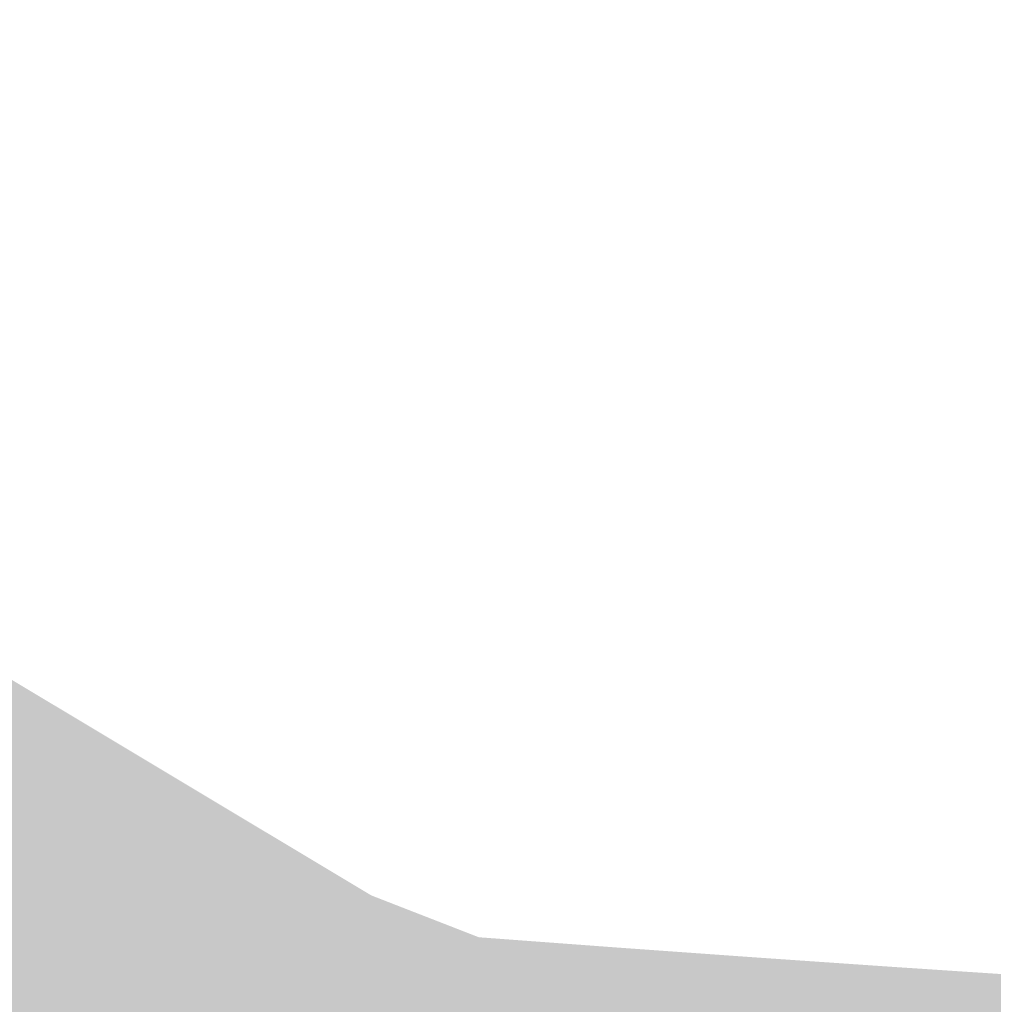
# Model space of a CAD drawing. Header units: metres. Extents: x -862 to 1262, y -354 to 644.
# Tile 240 of 256: x -285 to -271, y 411 to 425. Entities that reach past the tile are written whole.
import ezdxf

# ---------------------------------------------------------------- set-up
doc = ezdxf.new("R2010")
doc.units = ezdxf.units.M
doc.header["$LTSCALE"] = 0.5
doc.layers.add('BPR_Verkehr_220520', color=7, linetype='Continuous')

msp = doc.modelspace()

# ---------------------------------------------------------------- hatches: boundary and pattern name
at = {"layer": 'BPR_Verkehr_220520', "linetype": 'Continuous', "lineweight": 0, "true_color": 0xece5cf, "transparency": 33554687}
h = msp.add_hatch(color=254, dxfattribs=at)
h.paths.add_polyline_path([(100.9420818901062, 453.5207706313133), (-18.49337688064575, 432.8012886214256), (-18.49351623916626, 432.801264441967), (-22.1258922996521, 432.1710820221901), (-25.75826929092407, 431.5409050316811), (-29.39064723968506, 430.910733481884), (-33.02302611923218, 430.2805673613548), (-36.65540594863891, 429.6504066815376), (-40.28778672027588, 429.020251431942), (-43.92016843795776, 428.3901016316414), (-47.55255109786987, 427.7599572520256), (-47.55282653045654, 427.7599094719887), (-48.41418775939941, 427.610482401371), (-49.27554906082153, 427.4610557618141), (-50.1369104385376, 427.311629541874), (-50.99827188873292, 427.1622037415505), (-51.85963340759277, 427.0127783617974), (-52.72099501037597, 426.8633534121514), (-53.58235667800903, 426.713928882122), (-54.44371686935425, 426.5644958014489), (-54.44386178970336, 426.5644706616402), (-57.55042835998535, 426.0255581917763), (-60.65699562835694, 425.4866497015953), (-63.76356357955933, 424.9477451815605), (-66.87013221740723, 424.4088446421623), (-69.97670154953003, 423.8699480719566), (-73.08327157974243, 423.3310554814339), (-76.18984228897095, 422.7921668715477), (-79.29641368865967, 422.2532822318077), (-79.29638306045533, 422.253287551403), (-79.66606871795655, 422.1892435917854), (-80.03578158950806, 422.1253568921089), (-80.40552193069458, 422.0616294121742), (-80.77528968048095, 421.998061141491), (-81.14508477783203, 421.9346521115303), (-81.51490713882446, 421.8714023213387), (-81.8847566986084, 421.8083117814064), (-82.25463339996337, 421.7453805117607), (-83.11655651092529, 421.5993684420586), (-83.97862556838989, 421.4542205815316), (-84.8408398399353, 421.3099378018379), (-85.70319845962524, 421.1665202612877), (-86.56570053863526, 421.0239681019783), (-87.42834523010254, 420.8822814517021), (-88.29113166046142, 420.7414604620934), (-89.15405895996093, 420.6015052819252), (-92.76842073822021, 420.024950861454), (-96.38517247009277, 419.4635837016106), (-100.0042503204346, 418.9174137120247), (-103.6255904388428, 418.386450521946), (-107.2491289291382, 417.870703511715), (-110.8748018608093, 417.3701817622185), (-114.5025452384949, 416.8848941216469), (-118.1322950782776, 416.4148491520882), (-118.8763359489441, 416.3204110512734), (-119.6204578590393, 416.2266136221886), (-120.3646602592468, 416.1334569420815), (-121.1089425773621, 416.0409410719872), (-121.8533042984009, 415.9490660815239), (-122.5977448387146, 415.8578320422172), (-123.3422636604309, 415.7672390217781), (-124.0868597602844, 415.6772833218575), (-125.9147653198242, 415.4592147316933), (-127.7431276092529, 415.2450084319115), (-129.571938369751, 415.0346653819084), (-131.4011894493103, 414.8281865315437), (-133.23087266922, 414.6255728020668), (-135.0609798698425, 414.4268250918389), (-136.8915028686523, 414.2319442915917), (-138.7224333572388, 414.0409312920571), (-140.2280051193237, 413.8868992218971), (-141.7338639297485, 413.7356977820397), (-143.2400043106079, 413.587327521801), (-144.7464209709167, 413.441788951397), (-146.2531085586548, 413.2990826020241), (-147.7600617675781, 413.1592089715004), (-149.2672752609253, 413.0221685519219), (-150.7747435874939, 412.8879618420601), (-151.2746946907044, 412.8440835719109), (-151.7746729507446, 412.8005159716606), (-152.2746782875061, 412.7572601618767), (-152.7747105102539, 412.7143161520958), (-153.2747693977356, 412.6716839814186), (-153.7748547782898, 412.6293636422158), (-154.274966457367, 412.5873551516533), (-154.7751042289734, 412.5456585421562), (-155.6850390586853, 412.4706018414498), (-156.5950585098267, 412.3965771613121), (-157.5051613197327, 412.3235846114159), (-158.4153463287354, 412.2516242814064), (-159.3256123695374, 412.1806962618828), (-160.2359582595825, 412.1108006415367), (-161.1463828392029, 412.0419375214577), (-162.0568850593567, 411.9741069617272), (-162.9288021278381, 411.9101242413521), (-163.8007881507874, 411.8470882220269), (-164.6728421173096, 411.7849992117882), (-165.5449629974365, 411.7238572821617), (-166.4171497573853, 411.6636625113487), (-167.2894013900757, 411.6044149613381), (-168.1617168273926, 411.5461147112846), (-169.0340950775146, 411.48876182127), (-175.1633663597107, 411.1126173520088), (-181.2953285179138, 410.7832374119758), (-187.4296247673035, 410.5006411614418), (-193.5658981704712, 410.2648450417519), (-199.7037916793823, 410.0758627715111), (-205.8429481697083, 409.9337053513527), (-211.9830104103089, 409.8383810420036), (-218.1236210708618, 409.7898765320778), (-218.343997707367, 409.7890070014), (-218.5643743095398, 409.7881978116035), (-218.7847511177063, 409.7874489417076), (-219.0051281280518, 409.7867604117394), (-219.2255053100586, 409.7861321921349), (-219.4458826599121, 409.7855643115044), (-219.6662601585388, 409.7850567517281), (-219.8866381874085, 409.784609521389), (-220.5406026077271, 409.7836547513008), (-221.1945674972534, 409.7832656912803), (-221.8485324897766, 409.7834423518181), (-222.5024970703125, 409.7841847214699), (-223.1564607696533, 409.7854928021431), (-223.8104230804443, 409.7873666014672), (-224.4643835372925, 409.7898061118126), (-225.1183416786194, 409.7928113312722), (-228.9075975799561, 409.82136272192), (-232.6966627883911, 409.8689049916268), (-236.4854421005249, 409.9354393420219), (-240.273840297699, 410.0209641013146), (-244.061762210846, 410.1254771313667), (-247.8491126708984, 410.2489758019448), (-251.6357965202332, 410.3914570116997), (-255.4217185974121, 410.5529171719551), (-256.2950095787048, 410.5928597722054), (-257.1682540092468, 410.6338122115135), (-258.0414505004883, 410.6757744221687), (-258.9145978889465, 410.7187463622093), (-259.7876949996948, 410.7627279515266), (-260.6607406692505, 410.8077191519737), (-261.533733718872, 410.8537199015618), (-262.406672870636, 410.9007301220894), (-264.3910762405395, 411.0113622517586), (-266.3751818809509, 411.1272112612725), (-268.3589760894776, 411.2482763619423), (-270.3424451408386, 411.374556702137), (-272.3255753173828, 411.5060514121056), (-274.3083529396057, 411.6427595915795), (-276.2907642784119, 411.7846802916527), (-278.2727957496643, 411.9318109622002), (-279.8211113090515, 412.5346090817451), (-285.7571113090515, 416.0956090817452), (-286.7181113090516, 422.9516090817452), (-285.3815351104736, 427.3703539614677), (-291.5062642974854, 428.8212963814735), (-291.5061966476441, 428.8212799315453), (-291.6527099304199, 428.2187392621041), (-291.9390557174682, 426.7417666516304), (-292.0854100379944, 425.2444282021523), (-292.0904788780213, 423.739962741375), (-291.9542174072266, 422.2416721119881), (-291.6778304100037, 420.7628035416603), (-291.2637615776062, 419.3164325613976), (-290.7156719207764, 417.9153473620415), (-290.0384074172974, 416.571935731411), (-289.844257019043, 416.2375664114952), (-289.6420836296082, 415.9079861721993), (-289.4320053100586, 415.5833874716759), (-289.2141447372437, 415.2639598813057), (-288.98862915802, 414.9498899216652), (-288.7555902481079, 414.6413610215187), (-288.5151641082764, 414.3385533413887), (-288.2674924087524, 414.0416426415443), (-288.2340510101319, 414.0026508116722), (-288.2004846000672, 413.9637665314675), (-288.1667935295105, 413.9249902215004), (-288.1329781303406, 413.8863222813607), (-288.0990387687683, 413.8477631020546), (-288.0649757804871, 413.8093130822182), (-288.0307895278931, 413.7709726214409), (-287.9964805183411, 413.7327419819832), (-288.0052841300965, 413.7256521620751), (-287.9090490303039, 413.6047955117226), (-287.8141534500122, 413.4828842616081), (-287.7206089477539, 413.3599332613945), (-287.6284268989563, 413.2359574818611), (-287.5376185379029, 413.1109720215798), (-287.4481949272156, 412.9849920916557), (-287.3601669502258, 412.8580330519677), (-287.2735448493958, 412.7301106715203), (-286.3135642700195, 411.4584714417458), (-285.215317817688, 410.3041393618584), (-283.9930246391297, 409.2820693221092), (-282.6625161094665, 408.4054993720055), (-281.2410252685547, 407.6857830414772), (-279.7469635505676, 407.1322422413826), (-278.1996823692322, 406.752046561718), (-276.6192224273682, 406.5501203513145), (-276.3361240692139, 406.5302812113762), (-276.053018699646, 406.5105421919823), (-275.7699063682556, 406.4909033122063), (-275.486787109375, 406.4713645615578), (-275.2036609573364, 406.4519259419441), (-274.9205279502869, 406.4325874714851), (-274.6373881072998, 406.4133491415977), (-274.3542415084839, 406.394210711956), (-274.2422692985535, 407.0797655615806), (-274.1498231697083, 407.4358508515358), (-273.9937208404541, 407.7689798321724), (-273.7792417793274, 408.0678804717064), (-273.5136430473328, 408.3224392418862), (-273.2059113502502, 408.5240429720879), (-272.8664590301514, 408.6658702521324), (-272.5067716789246, 408.7431222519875), (-272.1390195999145, 408.7531851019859), (-271.1266957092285, 408.6881924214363), (-270.1142902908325, 408.6244834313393), (-269.1018048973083, 408.5620582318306), (-268.0892411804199, 408.5009169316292), (-267.076600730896, 408.4410596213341), (-266.0638852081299, 408.3824863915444), (-265.0510962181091, 408.3251973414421), (-264.0382353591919, 408.2691925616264), (-262.7913978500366, 408.2020185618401), (-261.5444569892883, 408.1367910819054), (-260.2974158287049, 408.0735102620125), (-259.0502773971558, 408.0121762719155), (-257.8030447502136, 407.952789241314), (-256.5557208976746, 407.8953493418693), (-255.3083088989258, 407.8398566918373), (-254.0608120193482, 407.7863061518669), (-250.6372017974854, 407.6493727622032), (-247.2130364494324, 407.5271036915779), (-243.7883788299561, 407.4195011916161), (-240.363291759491, 407.3265672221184), (-236.9378380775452, 407.2483034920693), (-233.5120806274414, 407.1847114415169), (-230.0860822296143, 407.1357922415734), (-226.6599057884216, 407.1015467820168), (-224.7546390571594, 407.0888549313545), (-222.8493475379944, 407.0806968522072), (-220.9440419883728, 407.0770768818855), (-219.0387332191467, 407.0779950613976), (-217.1334320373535, 407.0834513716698), (-215.2281492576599, 407.0934457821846), (-213.3228956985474, 407.1079782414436), (-211.4176821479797, 407.1270486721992), (-206.9301035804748, 407.1898998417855), (-202.4429482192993, 407.277925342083), (-197.9563572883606, 407.3911224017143), (-193.470471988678, 407.5294874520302), (-188.9854335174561, 407.6930161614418), (-184.5013830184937, 407.8817033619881), (-180.0184616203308, 408.0955431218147), (-175.5368103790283, 408.3345287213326), (-174.6959996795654, 408.3821771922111), (-173.8552394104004, 408.4307075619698), (-173.014530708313, 408.4801231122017), (-172.1738745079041, 408.5304237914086), (-171.3332717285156, 408.5816095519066), (-170.4927233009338, 408.6336803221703), (-169.6522301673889, 408.6866360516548), (-168.811793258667, 408.7404766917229), (-167.9399512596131, 408.7972681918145), (-167.068171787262, 408.8550118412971), (-166.1964559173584, 408.9137075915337), (-165.3248046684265, 408.9733553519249), (-164.4532190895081, 409.0339550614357), (-163.5817001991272, 409.0955066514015), (-162.7102490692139, 409.1580100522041), (-161.838866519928, 409.2214624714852), (-161.6415941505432, 406.7307537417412), (-161.5289015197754, 406.7386723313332), (-161.4162133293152, 406.7466537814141), (-161.3035296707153, 406.7546989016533), (-161.1908505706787, 406.762807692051), (-161.0781760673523, 406.7709801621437), (-160.9655061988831, 406.7792162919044), (-160.8528410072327, 406.7875161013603), (-160.7401805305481, 406.7958795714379), (-158.9928557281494, 406.9280088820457), (-157.2458236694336, 407.063953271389), (-155.4990926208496, 407.2037121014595), (-153.7526709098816, 407.3472846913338), (-152.006566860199, 407.4946703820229), (-150.2607887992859, 407.6458684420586), (-148.5153450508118, 407.800878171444), (-146.7702438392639, 407.9596988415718), (-146.3425934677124, 407.9991816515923), (-145.914960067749, 408.0388477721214), (-145.4873437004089, 408.0786971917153), (-145.0597444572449, 408.1187299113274), (-144.6321624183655, 408.1589459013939), (-144.2045976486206, 408.199345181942), (-143.777050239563, 408.2399277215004), (-143.349520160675, 408.2806923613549), (-143.5873537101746, 410.7693536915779), (-141.102328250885, 411.0099705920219), (-138.6179113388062, 411.2567909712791), (-136.1341184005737, 411.5098132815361), (-133.6509648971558, 411.769035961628), (-131.1684663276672, 412.0344573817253), (-128.686638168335, 412.3060758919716), (-126.2054958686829, 412.5838898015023), (-123.7250548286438, 412.8678973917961), (-122.9800265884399, 412.954435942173), (-122.2350623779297, 413.0415239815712), (-121.4901637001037, 413.1291707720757), (-120.7453309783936, 413.2173762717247), (-120.000564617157, 413.3061404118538), (-119.2558650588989, 413.3954631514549), (-118.5112327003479, 413.4853444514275), (-117.76666796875, 413.5757842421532), (-114.1209743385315, 414.0268149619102), (-110.476960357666, 414.4912207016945), (-106.8346770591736, 414.9690103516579), (-103.1941736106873, 415.4601774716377), (-99.55549911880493, 415.9647154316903), (-95.91870272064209, 416.4826174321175), (-92.28383348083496, 417.0138764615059), (-88.65094046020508, 417.5584853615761), (-87.78730702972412, 417.6899611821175), (-86.92378899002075, 417.8221913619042), (-86.06038678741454, 417.9551758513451), (-85.19710108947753, 418.0889145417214), (-84.33393255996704, 418.2234073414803), (-83.47088184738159, 418.3586541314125), (-82.60794960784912, 418.4946548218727), (-81.7451361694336, 418.6314093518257), (-79.99962268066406, 418.9104411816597), (-78.25460382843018, 419.1925498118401), (-76.51008638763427, 419.4777427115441), (-74.76607582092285, 419.7660189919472), (-73.02257757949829, 420.0573777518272), (-71.27959708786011, 420.3518180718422), (-69.53713982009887, 420.6493390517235), (-67.7952112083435, 420.9499397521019), (-47.066973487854, 424.5458429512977), (-47.40211130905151, 426.2666090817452), (-45.42511130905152, 426.6166090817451), (-45.11900102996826, 424.883774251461), (-36.10800188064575, 426.4469887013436), (-36.44311130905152, 428.1676090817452), (-34.46611130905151, 428.5176090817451), (-34.16002684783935, 426.7849204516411), (-25.00227674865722, 428.3735930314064), (-25.34311130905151, 430.1236090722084), (-23.36611130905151, 430.4736090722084), (-23.05481819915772, 428.7114351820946), (-14.31315475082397, 430.227925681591), (-14.63211130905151, 431.8656090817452), (-12.65511130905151, 432.2156090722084), (-12.36372256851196, 430.5661102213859), (69.11705868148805, 444.70127242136), (69.61051066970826, 441.7979485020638), (71.31224782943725, 441.9498589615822), (73.01560486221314, 442.0823767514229), (74.7203607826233, 442.1954846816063), (76.42629441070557, 442.28916807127), (78.1331844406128, 442.3634147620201), (79.8408094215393, 442.4182151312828), (81.54894781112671, 442.4535620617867), (83.25737796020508, 442.4694578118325), (84.72425880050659, 442.5421576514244), (86.17829384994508, 442.7490541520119), (87.60723151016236, 443.0884082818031), (88.99903169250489, 443.5573606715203), (90.34196718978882, 444.1519599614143), (91.62472254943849, 444.8671961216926), (92.83648939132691, 445.6970426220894), (93.96705744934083, 446.6345072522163), (94.77728121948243, 447.3208400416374), (95.63402949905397, 447.9481339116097), (96.53300929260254, 448.5132450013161), (97.46971562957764, 449.0133414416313), (98.43945450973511, 449.4459171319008), (99.4373663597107, 449.808804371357), (100.4584504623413, 450.1001846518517), (101.497589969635, 450.3185978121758)])
h.paths.add_polyline_path([(-156.5031113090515, 411.4416090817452), (-156.3351113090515, 409.6836090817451), (-158.3431113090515, 409.5356090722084), (-158.4701113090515, 411.3126090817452)])
h.paths.add_polyline_path([(-133.7491113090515, 413.2286090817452), (-133.5941113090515, 411.8606090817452), (-135.4651113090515, 411.6466090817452), (-135.5891113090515, 413.0236090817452)])
h.paths.add_polyline_path([(-112.4961113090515, 415.8186090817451), (-112.3324892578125, 414.4328101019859), (-113.961240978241, 414.2281855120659), (-114.0751113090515, 415.6126090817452)])
h.paths.add_polyline_path([(-101.5061113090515, 417.3186090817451), (-101.2902874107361, 415.9497259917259), (-102.9391113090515, 415.7226090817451), (-103.1171113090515, 417.0846090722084)])
h.paths.add_polyline_path([(-90.1871113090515, 419.4676090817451), (-89.87581686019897, 417.7054276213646), (-91.82211130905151, 417.3616090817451), (-92.1641113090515, 419.1176090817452)])
h.paths.add_polyline_path([(-78.96911130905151, 421.1486090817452), (-78.65781686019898, 419.3864276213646), (-80.60411130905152, 419.0426090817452), (-80.94611130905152, 420.7986090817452)])
h.paths.add_polyline_path([(-68.21711130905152, 422.8576090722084), (-67.90581686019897, 421.0954276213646), (-69.85211130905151, 420.7516090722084), (-70.19411130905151, 422.5076090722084)])
h.paths.add_polyline_path([(-57.47511130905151, 424.6286090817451), (-57.16381686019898, 422.8664276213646), (-59.11011130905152, 422.5226090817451), (-59.45211130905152, 424.2786090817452)])
h.paths.add_polyline_path([(4.213888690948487, 435.3066090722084), (4.525183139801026, 433.5444276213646), (2.578888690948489, 433.2006090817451), (2.236888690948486, 434.9566090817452)])
h.paths.add_polyline_path([(14.88888869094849, 437.1906090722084), (15.20018313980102, 435.4284276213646), (13.25388869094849, 435.0846090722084), (12.91188869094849, 436.8406090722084)])
h.paths.add_polyline_path([(37.18488869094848, 441.0706090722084), (37.49618313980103, 439.3084276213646), (35.54988869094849, 438.9646090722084), (35.20788869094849, 440.7206090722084)])
h.paths.add_polyline_path([(47.05888869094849, 442.8256090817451), (47.37018313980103, 441.0634276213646), (45.42388869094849, 440.7196090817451), (45.08188869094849, 442.4756090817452)])
h.paths.add_polyline_path([(57.74588869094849, 444.6676090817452), (58.05718313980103, 442.9054276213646), (56.11088869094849, 442.5616090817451), (55.76888869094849, 444.3176090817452)])
h.paths.add_polyline_path([(79.26588869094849, 448.3716090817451), (79.57718313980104, 446.6094276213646), (77.6308886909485, 446.2656090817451), (77.2888886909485, 448.0216090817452)])
h.paths.add_polyline_path([(89.95888869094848, 450.2146090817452), (90.2828886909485, 448.4906090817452), (88.34688869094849, 448.1396090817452), (88.00488869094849, 449.8846090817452)])

doc.saveas('drawing.dxf')
